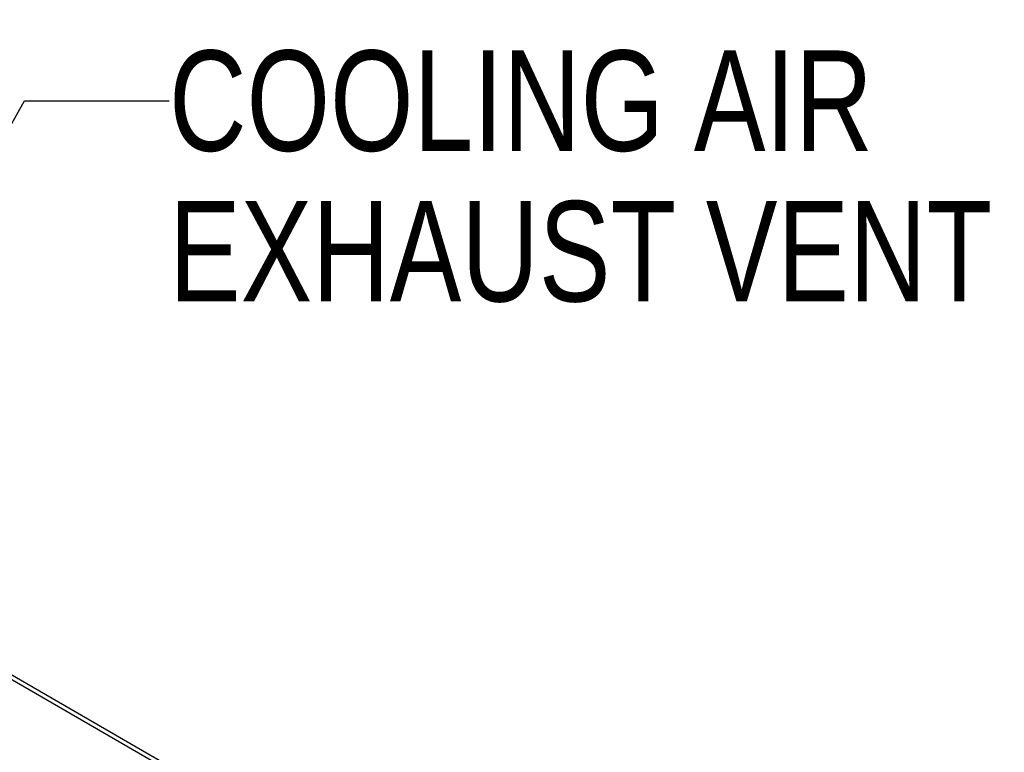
# Model space of a CAD drawing. Header units: inches. Extents: x 0 to 34, y 0 to 22.
# Tile 111 of 116: x 18.6 to 19.8, y 19.7 to 20.6. Entities that reach past the tile are written whole.
import ezdxf

# ---------------------------------------------------------------- set-up
doc = ezdxf.new("R2010")
doc.units = ezdxf.units.IN
doc.header["$LTSCALE"] = 1.87
doc.header["$MEASUREMENT"] = 0
doc.layers.get('0').update_dxf_attribs({"linetype": 'CONTINUOUS'})
doc.layers.add('DETAIL', color=7, linetype='CONTINUOUS')
doc.styles.get("Standard").update_dxf_attribs({"font": 'txt', "width": 0.8})
doc.dimstyles.get("Standard").update_dxf_attribs({"dimtxt": 0.125, "dimasz": 0.18, "dimexe": 0.125, "dimexo": 0.0625, "dimgap": 0.09, "dimtad": 0, "dimtih": 1, "dimtoh": 1, "dimzin": 4, "dimdsep": 46, "dimtxsty": 'STANDARD', "dimblk": '_FILLED', "dimblk1": '_FILLED', "dimblk2": '_FILLED', "dimcen": 0.09, "dimazin": 1, "dimtol": 1, "dimtp": 0.02, "dimtm": 0.02, "dimtfac": 1, "dimtofl": 0, "dimtmove": 0, "dimatfit": 3, "dimldrblk": '_FILLED', "dimfxl": 1, "dimtolj": 1, "dimtzin": 4, "dimarcsym": 0})

# ---------------------------------------------------------------- blocks, each defined once
blk = doc.blocks.new('_FILLED')
at = {"color": 0, "linetype": 'BYBLOCK'}
blk.add_solid([(0, 0), (-1, 0.1736), (-1, -0.1736)], dxfattribs=at)

msp = doc.modelspace()

# ---------------------------------------------------------------- linework, layer by layer
at = {"color": 3, "linetype": 'CONTINUOUS'}
for p, q in [((16.6937, 20.8341), (19.0413, 19.4787)), ((16.7025, 20.835), (19.0501, 19.4795))]:
    msp.add_line(p, q, dxfattribs=at)

# ---------------------------------------------------------------- texts
at = {"layer": 'DETAIL', "color": 2, "linetype": 'CONTINUOUS', "insert": (18.7485, 20.5443), "char_height": 0.125, "width": 1.2, "attachment_point": 1, "line_spacing_factor": 0.9}
msp.add_mtext('COOLING AIR\\PEXHAUST VENT', dxfattribs=at)

# ---------------------------------------------------------------- leaders
at = {"layer": 'DETAIL', "color": 2, "linetype": 'CONTINUOUS'}
msp.add_leader([(18.1073, 19.6616), (18.5685, 20.4818), (18.7485, 20.4818)], dimstyle='STANDARD', override={"dimtad": 0, "dimldrblk": 'DOT'}, dxfattribs=at)

doc.saveas('drawing.dxf')
